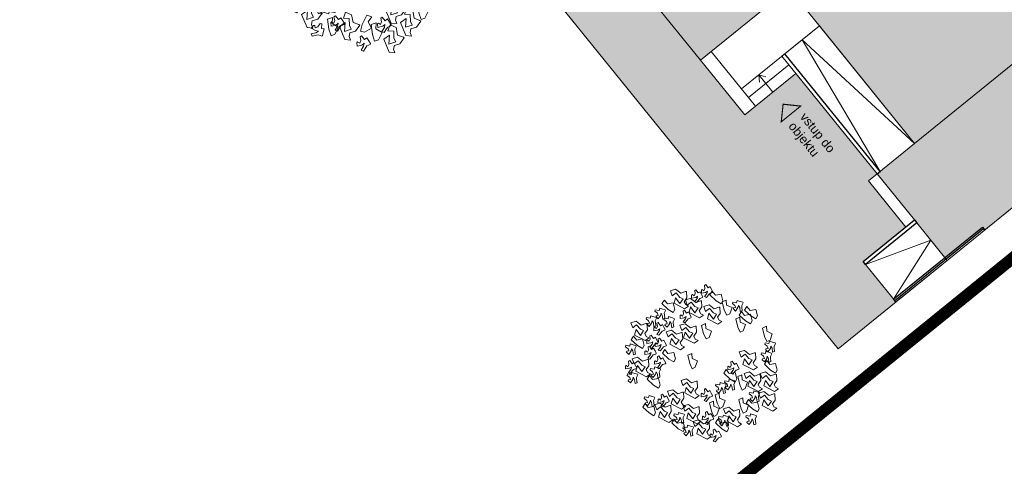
# Model space of a CAD drawing. Header units: millimetres. Extents: x 399756 to 681636, y -205891 to -101508.
# Tile 23 of 33: x 586839 to 613365, y -183903 to -171884. Entities that reach past the tile are written whole.
import ezdxf

# ---------------------------------------------------------------- set-up
doc = ezdxf.new("R2010")
doc.units = ezdxf.units.MM
doc.header["$LTSCALE"] = 10
doc.header["$MEASUREMENT"] = 0
doc.linetypes.add('DASHEDX2', pattern=[38.1, 25.4, -12.7])
for name, color, linetype, lineweight in [('A-znacky', 7, 'Continuous', 9), ('A7_Srafy', 8, 'Continuous', 9), ('A_TENKA', 7, 'Continuous', 5), ('stromy', 7, 'Continuous', 5), ('tenka', 7, 'Continuous', 15), ('ŠRAFY', 8, 'Continuous', 5)]:
    doc.layers.add(name, color=color, linetype=linetype, lineweight=lineweight)
doc.layers.add('A3_Konstrukcie_Hrana', color=7, linetype='Continuous')
doc.layers.add('N_ZELEN', color=7, linetype='Continuous')
doc.styles.add('ARIAL', font='arial.ttf')

# ---------------------------------------------------------------- blocks, each defined once
blk = doc.blocks.new('fdhng')
at = {"layer": 'stromy'}
for p, q in [((522848.8, -980192.5), (522893.4, -980169.5)), ((522893.4, -980169.5), (522908.7, -980189.7)), ((523066.2, -980142.8), (523050.1, -980150.2)), ((523050.1, -980150.2), (523063.9, -980169.9)), ((523070.8, -980145.3), (523066.2, -980142.8)), ((523068.5, -980157.6), (523070.8, -980145.3)), ((523082.3, -980157.6), (523068.5, -980157.6)), ((523098.4, -980147.7), (523082.3, -980157.6)), ((523093.8, -980172.4), (523105.3, -980152.6)), ((523105.3, -980152.6), (523098.4, -980147.7)), ((523111.1, -980160.1), (523102.4, -980168.8)), ((523102.4, -980168.8), (523113.6, -980186.9)), ((523123.9, -980179.8), (523111.1, -980160.1)), ((523136.7, -980150.8), (523132.5, -980174.5)), ((523153.3, -980157), (523136.7, -980150.8)), ((523144.5, -980169), (523154.8, -980162)), ((523154.2, -980178.8), (523144.5, -980169)), ((523154.8, -980162), (523153.3, -980157)), ((522822.7, -980213.7), (522848.8, -980192.5)), ((522835.9, -980228.9), (522822.7, -980213.7)), ((522880.8, -980198.6), (522874.9, -980232.9)), ((522908.7, -980189.7), (522880.8, -980198.6)), ((522906.2, -980190.8), (522890.1, -980198.2)), ((522890.1, -980198.2), (522903.9, -980217.9)), ((522910.8, -980193.3), (522906.2, -980190.8)), ((522908.5, -980205.6), (522910.8, -980193.3)), ((522922.3, -980205.6), (522908.5, -980205.6)), ((522938.4, -980195.7), (522922.3, -980205.6)), ((522933.8, -980220.4), (522945.3, -980200.6)), ((522945.3, -980200.6), (522938.4, -980195.7)), ((523038.6, -980174.8), (523038.6, -980187.1)), ((523061.6, -980179.8), (523038.6, -980174.8)), ((523038.6, -980187.1), (523059.3, -980192.1)), ((523052.7, -980250.9), (523103.3, -980204.1)), ((523059.3, -980192.1), (523068.5, -980194.5)), ((523075.4, -980177.3), (523061.6, -980179.8)), ((523063.9, -980169.9), (523075.4, -980177.3)), ((523068.5, -980194.5), (523080, -980206.9)), ((523080, -980206.9), (523084.6, -980206.9)), ((523084.6, -980206.9), (523093.8, -980194.5)), ((523105.3, -980179.8), (523093.8, -980172.4)), ((523093.8, -980194.5), (523105.3, -980179.8)), ((523103.3, -980204.1), (523130.9, -980223.8)), ((523113.6, -980186.9), (523118.3, -980195.2)), ((523118.3, -980195.2), (523117.7, -980212)), ((523117.7, -980212), (523121, -980215.3)), ((523121, -980215.3), (523136.2, -980213)), ((523135.4, -980187.9), (523123.9, -980179.8)), ((523132.5, -980174.5), (523135.4, -980187.9)), ((523136.2, -980213), (523154.8, -980210.7)), ((523156.2, -980236.1), (523147, -980209)), ((523147, -980209), (523179.2, -980209)), ((523151.9, -980197.4), (523174, -980191.5)), ((523154.8, -980210.7), (523151.9, -980197.4)), ((523172.6, -980183.2), (523154.2, -980178.8)), ((523174, -980191.5), (523172.6, -980183.2)), ((523179.2, -980209), (523176.9, -980241)), ((523226.2, -980190.8), (523210.1, -980198.2)), ((523210.1, -980198.2), (523223.9, -980217.9)), ((523230.8, -980193.3), (523226.2, -980190.8)), ((523228.5, -980205.6), (523230.8, -980193.3)), ((523242.3, -980205.6), (523228.5, -980205.6)), ((523258.4, -980195.7), (523242.3, -980205.6)), ((523253.8, -980220.4), (523265.3, -980200.6)), ((523265.3, -980200.6), (523258.4, -980195.7)), ((522756.7, -980282.9), (522807.3, -980236.1)), ((522834.9, -980255.8), (522793.5, -980268.1)), ((522807.3, -980236.1), (522834.9, -980255.8)), ((522874.9, -980232.9), (522835.9, -980228.9)), ((522860.2, -980268.1), (522851, -980241)), ((522851, -980241), (522883.2, -980241)), ((522878.6, -980222.8), (522878.6, -980235.1)), ((522901.6, -980227.8), (522878.6, -980222.8)), ((522878.6, -980235.1), (522899.3, -980240.1)), ((522883.2, -980241), (522880.9, -980273)), ((522888.7, -980262.8), (522884.5, -980286.5)), ((522905.3, -980269), (522888.7, -980262.8)), ((522899.3, -980240.1), (522908.5, -980242.5)), ((522915.4, -980225.3), (522901.6, -980227.8)), ((522903.9, -980217.9), (522915.4, -980225.3)), ((522908.5, -980242.5), (522920, -980254.9)), ((522920, -980254.9), (522924.6, -980254.9)), ((522924.6, -980254.9), (522933.8, -980242.5)), ((522945.3, -980227.8), (522933.8, -980220.4)), ((522933.8, -980242.5), (522945.3, -980227.8)), ((522992.8, -980272.5), (523037.4, -980249.5)), ((523037.4, -980249.5), (523052.7, -980269.7)), ((523059.6, -980278), (523052.7, -980250.9)), ((523091.8, -980263.2), (523073.4, -980265.6)), ((523130.9, -980223.8), (523089.5, -980236.1)), ((523089.5, -980236.1), (523110.2, -980263.2)), ((523107.9, -980285.4), (523091.8, -980263.2)), ((523110.2, -980263.2), (523124, -980248.4)), ((523124, -980248.4), (523156.2, -980236.1)), ((523176.9, -980241), (523144.7, -980260.7)), ((523144.7, -980260.7), (523144.7, -980290.3)), ((523198.6, -980222.8), (523198.6, -980235.1)), ((523221.6, -980227.8), (523198.6, -980222.8)), ((523198.6, -980235.1), (523219.3, -980240.1)), ((523214.7, -980285.7), (523240.8, -980264.5)), ((523219.3, -980240.1), (523228.5, -980242.5)), ((523235.4, -980225.3), (523221.6, -980227.8)), ((523223.9, -980217.9), (523235.4, -980225.3)), ((523228.5, -980242.5), (523240, -980254.9)), ((523240, -980254.9), (523244.6, -980254.9)), ((523240.8, -980264.5), (523285.4, -980241.5)), ((523244.6, -980254.9), (523253.8, -980242.5)), ((523265.3, -980227.8), (523253.8, -980220.4)), ((523253.8, -980242.5), (523265.3, -980227.8)), ((523300.7, -980261.7), (523272.8, -980270.6)), ((523285.4, -980241.5), (523300.7, -980261.7)), ((522704.8, -980320.5), (522749.4, -980297.5)), ((522749.4, -980297.5), (522764.7, -980317.7)), ((522763.6, -980310), (522756.7, -980282.9)), ((522777.4, -980297.6), (522763.6, -980310)), ((522795.8, -980295.2), (522777.4, -980297.6)), ((522793.5, -980268.1), (522814.2, -980295.2)), ((522811.9, -980317.4), (522795.8, -980295.2)), ((522814.2, -980295.2), (522828, -980280.4)), ((522828, -980280.4), (522860.2, -980268.1)), ((522880.9, -980273), (522848.7, -980292.7)), ((522848.7, -980292.7), (522848.7, -980322.3)), ((522863.1, -980272.1), (522854.4, -980280.8)), ((522854.4, -980280.8), (522865.6, -980298.9)), ((522875.9, -980291.8), (522863.1, -980272.1)), ((522865.6, -980298.9), (522870.3, -980307.2)), ((522870.3, -980307.2), (522869.7, -980324)), ((522887.4, -980299.9), (522875.9, -980291.8)), ((522884.5, -980286.5), (522887.4, -980299.9)), ((522896.5, -980281), (522906.8, -980274)), ((522906.2, -980290.8), (522896.5, -980281)), ((522903.9, -980309.4), (522926, -980303.5)), ((522906.8, -980322.7), (522903.9, -980309.4)), ((522906.8, -980274), (522905.3, -980269)), ((522924.6, -980295.2), (522906.2, -980290.8)), ((522926, -980303.5), (522924.6, -980295.2)), ((522966.7, -980293.7), (522992.8, -980272.5)), ((522979.9, -980308.9), (522966.7, -980293.7)), ((523018.9, -980312.9), (522979.9, -980308.9)), ((523024.8, -980278.6), (523018.9, -980312.9)), ((523022.6, -980310.8), (523022.6, -980323.1)), ((523045.6, -980315.8), (523022.6, -980310.8)), ((523052.7, -980269.7), (523024.8, -980278.6)), ((523050.2, -980278.8), (523034.1, -980286.2)), ((523034.1, -980286.2), (523047.9, -980305.9)), ((523059.4, -980313.3), (523045.6, -980315.8)), ((523047.9, -980305.9), (523059.4, -980313.3)), ((523054.8, -980281.3), (523050.2, -980278.8)), ((523052.5, -980293.6), (523054.8, -980281.3)), ((523066.3, -980293.6), (523052.5, -980293.6)), ((523073.4, -980265.6), (523059.6, -980278)), ((523082.4, -980283.7), (523066.3, -980293.6)), ((523077.8, -980308.4), (523089.3, -980288.6)), ((523089.3, -980315.8), (523077.8, -980308.4)), ((523089.3, -980288.6), (523082.4, -980283.7)), ((523142.4, -980295.2), (523107.9, -980285.4)), ((523144.7, -980290.3), (523142.4, -980295.2)), ((523151.1, -980296.1), (523142.4, -980304.8)), ((523142.4, -980304.8), (523153.6, -980322.9)), ((523163.9, -980315.8), (523151.1, -980296.1)), ((523176.7, -980286.8), (523172.5, -980310.5)), ((523172.5, -980310.5), (523175.4, -980323.9)), ((523193.3, -980293), (523176.7, -980286.8)), ((523184.5, -980305), (523194.8, -980298)), ((523194.2, -980314.8), (523184.5, -980305)), ((523194.8, -980298), (523193.3, -980293)), ((523227.9, -980300.9), (523214.7, -980285.7)), ((523266.9, -980304.9), (523227.9, -980300.9)), ((523252.7, -980314.9), (523303.3, -980268.1)), ((523272.8, -980270.6), (523266.9, -980304.9)), ((523330.9, -980287.8), (523289.5, -980300.1)), ((523289.5, -980300.1), (523310.2, -980327.2)), ((523303.3, -980268.1), (523330.9, -980287.8)), ((523310.2, -980327.2), (523324, -980312.4)), ((523324, -980312.4), (523356.2, -980300.1)), ((523376.9, -980305), (523344.7, -980324.7)), ((523356.2, -980300.1), (523347, -980273)), ((523347, -980273), (523379.2, -980273)), ((523379.2, -980273), (523376.9, -980305)), ((522666.2, -980342.8), (522650.1, -980350.2)), ((522650.1, -980350.2), (522663.9, -980369.9)), ((522670.8, -980345.3), (522666.2, -980342.8)), ((522668.5, -980357.6), (522670.8, -980345.3)), ((522682.3, -980357.6), (522668.5, -980357.6)), ((522678.7, -980341.7), (522704.8, -980320.5)), ((522691.9, -980356.9), (522678.7, -980341.7)), ((522698.4, -980347.7), (522682.3, -980357.6)), ((522730.9, -980360.9), (522691.9, -980356.9)), ((522693.8, -980372.4), (522705.3, -980352.6)), ((522705.3, -980352.6), (522698.4, -980347.7)), ((522726.6, -980350.8), (522726.6, -980363.1)), ((522749.6, -980355.8), (522726.6, -980350.8)), ((522736.8, -980326.6), (522730.9, -980360.9)), ((522764.7, -980317.7), (522736.8, -980326.6)), ((522754.2, -980318.8), (522738.1, -980326.2)), ((522738.1, -980326.2), (522751.9, -980345.9)), ((522763.4, -980353.3), (522749.6, -980355.8)), ((522751.9, -980345.9), (522763.4, -980353.3)), ((522758.8, -980321.3), (522754.2, -980318.8)), ((522756.5, -980333.6), (522758.8, -980321.3)), ((522770.3, -980333.6), (522756.5, -980333.6)), ((522786.4, -980323.7), (522770.3, -980333.6)), ((522781.8, -980348.4), (522793.3, -980328.6)), ((522793.3, -980355.8), (522781.8, -980348.4)), ((522781.8, -980370.5), (522793.3, -980355.8)), ((522793.3, -980328.6), (522786.4, -980323.7)), ((522804.7, -980378.9), (522855.3, -980332.1)), ((522846.4, -980327.2), (522811.9, -980317.4)), ((522882.9, -980351.8), (522841.5, -980364.1)), ((522848.7, -980322.3), (522846.4, -980327.2)), ((522855.3, -980332.1), (522882.9, -980351.8)), ((522869.7, -980324), (522873, -980327.3)), ((522873, -980327.3), (522888.2, -980325)), ((522888.2, -980325), (522906.8, -980322.7)), ((522908.2, -980364.1), (522899, -980337)), ((522899, -980337), (522931.2, -980337)), ((522931.2, -980337), (522928.9, -980369)), ((523022.6, -980323.1), (523043.3, -980328.1)), ((523043.3, -980328.1), (523052.5, -980330.5)), ((523052.5, -980330.5), (523064, -980342.9)), ((523064, -980342.9), (523068.6, -980342.9)), ((523068.6, -980342.9), (523077.8, -980330.5)), ((523079.1, -980328.1), (523070.4, -980336.8)), ((523070.4, -980336.8), (523081.6, -980354.9)), ((523077.8, -980330.5), (523089.3, -980315.8)), ((523091.9, -980347.8), (523079.1, -980328.1)), ((523081.6, -980354.9), (523086.3, -980363.2)), ((523103.4, -980355.9), (523091.9, -980347.8)), ((523104.7, -980318.8), (523100.5, -980342.5)), ((523100.5, -980342.5), (523103.4, -980355.9)), ((523121.3, -980325), (523104.7, -980318.8)), ((523112.5, -980337), (523122.8, -980330)), ((523122.2, -980346.8), (523112.5, -980337)), ((523119.9, -980365.4), (523142, -980359.5)), ((523122.8, -980330), (523121.3, -980325)), ((523140.6, -980351.2), (523122.2, -980346.8)), ((523142, -980359.5), (523140.6, -980351.2)), ((523153.6, -980322.9), (523158.3, -980331.2)), ((523158.3, -980331.2), (523157.7, -980348)), ((523157.7, -980348), (523161, -980351.3)), ((523161, -980351.3), (523176.2, -980349)), ((523175.4, -980323.9), (523163.9, -980315.8)), ((523176.2, -980349), (523194.8, -980346.7)), ((523191.9, -980333.4), (523214, -980327.5)), ((523194.8, -980346.7), (523191.9, -980333.4)), ((523212.6, -980319.2), (523194.2, -980314.8)), ((523200.7, -980358.8), (523196.5, -980382.5)), ((523207.1, -980328.1), (523198.4, -980336.8)), ((523198.4, -980336.8), (523209.6, -980354.9)), ((523217.3, -980365), (523200.7, -980358.8)), ((523219.9, -980347.8), (523207.1, -980328.1)), ((523209.6, -980354.9), (523214.3, -980363.2)), ((523214, -980327.5), (523212.6, -980319.2)), ((523231.4, -980355.9), (523219.9, -980347.8)), ((523232.7, -980318.8), (523228.5, -980342.5)), ((523228.5, -980342.5), (523231.4, -980355.9)), ((523249.3, -980325), (523232.7, -980318.8)), ((523240.5, -980337), (523250.8, -980330)), ((523250.2, -980346.8), (523240.5, -980337)), ((523247.9, -980365.4), (523270, -980359.5)), ((523250.8, -980330), (523249.3, -980325)), ((523268.6, -980351.2), (523250.2, -980346.8)), ((523259.6, -980342), (523252.7, -980314.9)), ((523273.4, -980329.6), (523259.6, -980342)), ((523270, -980359.5), (523268.6, -980351.2)), ((523291.8, -980327.2), (523273.4, -980329.6)), ((523307.9, -980349.4), (523291.8, -980327.2)), ((523342.4, -980359.2), (523307.9, -980349.4)), ((523338.2, -980358.8), (523322.1, -980366.2)), ((523342.8, -980361.3), (523338.2, -980358.8)), ((523344.7, -980354.3), (523342.4, -980359.2)), ((523344.7, -980324.7), (523344.7, -980354.3)), ((522638.6, -980374.8), (522638.6, -980387.1)), ((522661.6, -980379.8), (522638.6, -980374.8)), ((522638.6, -980387.1), (522659.3, -980392.1)), ((522659.3, -980392.1), (522668.5, -980394.5)), ((522675.4, -980377.3), (522661.6, -980379.8)), ((522663.9, -980369.9), (522675.4, -980377.3)), ((522668.5, -980394.5), (522680, -980406.9)), ((522680, -980406.9), (522684.6, -980406.9)), ((522684.6, -980406.9), (522693.8, -980394.5)), ((522692.7, -980434.9), (522743.3, -980388.1)), ((522705.3, -980379.8), (522693.8, -980372.4)), ((522693.8, -980394.5), (522705.3, -980379.8)), ((522726.6, -980363.1), (522747.3, -980368.1)), ((522770.9, -980407.8), (522729.5, -980420.1)), ((522743.3, -980388.1), (522770.9, -980407.8)), ((522747.3, -980368.1), (522756.5, -980370.5)), ((522756.5, -980370.5), (522768, -980382.9)), ((522768, -980382.9), (522772.6, -980382.9)), ((522772.6, -980382.9), (522781.8, -980370.5)), ((522796.2, -980420.1), (522787, -980393)), ((522787, -980393), (522819.2, -980393)), ((522811.6, -980406), (522804.7, -980378.9)), ((522825.4, -980393.6), (522811.6, -980406)), ((522819.2, -980393), (522816.9, -980425)), ((522843.8, -980391.2), (522825.4, -980393.6)), ((522841.5, -980364.1), (522862.2, -980391.2)), ((522859.9, -980413.4), (522843.8, -980391.2)), ((522862.2, -980391.2), (522876, -980376.4)), ((522876, -980376.4), (522908.2, -980364.1)), ((522928.9, -980369), (522896.7, -980388.7)), ((522896.7, -980388.7), (522896.7, -980418.3)), ((523078.7, -980429.7), (523104.8, -980408.5)), ((523086.3, -980363.2), (523085.7, -980380)), ((523085.7, -980380), (523089, -980383.3)), ((523089, -980383.3), (523104.2, -980381)), ((523104.2, -980381), (523122.8, -980378.7)), ((523104.8, -980408.5), (523149.4, -980385.5)), ((523122.8, -980378.7), (523119.9, -980365.4)), ((523164.7, -980405.7), (523136.8, -980414.6)), ((523149.4, -980385.5), (523164.7, -980405.7)), ((523175.1, -980368.1), (523166.4, -980376.8)), ((523166.4, -980376.8), (523177.6, -980394.9)), ((523187.9, -980387.8), (523175.1, -980368.1)), ((523177.6, -980394.9), (523182.3, -980403.2)), ((523182.3, -980403.2), (523181.7, -980420)), ((523199.4, -980395.9), (523187.9, -980387.8)), ((523196.5, -980382.5), (523199.4, -980395.9)), ((523208.5, -980377), (523218.8, -980370)), ((523218.2, -980386.8), (523208.5, -980377)), ((523214.3, -980363.2), (523213.7, -980380)), ((523213.7, -980380), (523217, -980383.3)), ((523215.9, -980405.4), (523238, -980399.5)), ((523218.8, -980418.7), (523215.9, -980405.4)), ((523217, -980383.3), (523232.2, -980381)), ((523218.8, -980370), (523217.3, -980365)), ((523236.6, -980391.2), (523218.2, -980386.8)), ((523232.2, -980381), (523250.8, -980378.7)), ((523238, -980399.5), (523236.6, -980391.2)), ((523250.8, -980378.7), (523247.9, -980365.4)), ((523263.1, -980392.1), (523254.4, -980400.8)), ((523254.4, -980400.8), (523265.6, -980418.9)), ((523275.9, -980411.8), (523263.1, -980392.1)), ((523288.7, -980382.8), (523284.5, -980406.5)), ((523284.5, -980406.5), (523287.4, -980419.9)), ((523305.3, -980389), (523288.7, -980382.8)), ((523296.5, -980401), (523306.8, -980394)), ((523306.2, -980410.8), (523296.5, -980401)), ((523306.8, -980394), (523305.3, -980389)), ((523310.6, -980390.8), (523310.6, -980403.1)), ((523333.6, -980395.8), (523310.6, -980390.8)), ((523310.6, -980403.1), (523331.3, -980408.1)), ((523322.1, -980366.2), (523335.9, -980385.9)), ((523331.3, -980408.1), (523340.5, -980410.5)), ((523347.4, -980393.3), (523333.6, -980395.8)), ((523335.9, -980385.9), (523347.4, -980393.3)), ((523340.5, -980373.6), (523342.8, -980361.3)), ((523354.3, -980373.6), (523340.5, -980373.6)), ((523370.4, -980363.7), (523354.3, -980373.6)), ((523365.8, -980388.4), (523377.3, -980368.6)), ((523377.3, -980395.8), (523365.8, -980388.4)), ((523365.8, -980410.5), (523377.3, -980395.8)), ((523377.3, -980368.6), (523370.4, -980363.7)), ((522588.7, -980458.9), (522639.3, -980412.1)), ((522666.9, -980431.8), (522625.5, -980444.1)), ((522625.5, -980444.1), (522646.2, -980471.2)), ((522639.3, -980412.1), (522666.9, -980431.8)), ((522646.2, -980471.2), (522660, -980456.4)), ((522660, -980456.4), (522692.2, -980444.1)), ((522712.9, -980449), (522680.7, -980468.7)), ((522692.2, -980444.1), (522683, -980417)), ((522683, -980417), (522715.2, -980417)), ((522699.6, -980462), (522692.7, -980434.9)), ((522713.4, -980449.6), (522699.6, -980462)), ((522715.2, -980417), (522712.9, -980449)), ((522731.8, -980447.2), (522713.4, -980449.6)), ((522729.5, -980420.1), (522750.2, -980447.2)), ((522747.9, -980469.4), (522731.8, -980447.2)), ((522750.2, -980447.2), (522764, -980432.4)), ((522764, -980432.4), (522796.2, -980420.1)), ((522816.9, -980425), (522784.7, -980444.7)), ((522784.7, -980444.7), (522784.7, -980474.3)), ((522836.7, -980474.9), (522887.3, -980428.1)), ((522894.4, -980423.2), (522859.9, -980413.4)), ((522914.9, -980447.8), (522873.5, -980460.1)), ((522887.3, -980428.1), (522914.9, -980447.8)), ((522896.7, -980418.3), (522894.4, -980423.2)), ((522940.2, -980460.1), (522931, -980433)), ((522931, -980433), (522963.2, -980433)), ((522963.2, -980433), (522960.9, -980465)), ((523091.9, -980444.9), (523078.7, -980429.7)), ((523130.9, -980448.9), (523091.9, -980444.9)), ((523136.8, -980414.6), (523130.9, -980448.9)), ((523132.7, -980490.9), (523183.3, -980444.1)), ((523181.7, -980420), (523185, -980423.3)), ((523183.3, -980444.1), (523210.9, -980463.8)), ((523185, -980423.3), (523200.2, -980421)), ((523200.2, -980421), (523218.8, -980418.7)), ((523236.2, -980476.1), (523227, -980449)), ((523227, -980449), (523259.2, -980449)), ((523259.2, -980449), (523256.9, -980481)), ((523265.6, -980418.9), (523270.3, -980427.2)), ((523270.3, -980427.2), (523269.7, -980444)), ((523269.7, -980444), (523273, -980447.3)), ((523273, -980447.3), (523288.2, -980445)), ((523287.4, -980419.9), (523275.9, -980411.8)), ((523298.2, -980454.8), (523282.1, -980462.2)), ((523288.2, -980445), (523306.8, -980442.7)), ((523302.8, -980457.3), (523298.2, -980454.8)), ((523303.9, -980429.4), (523326, -980423.5)), ((523306.8, -980442.7), (523303.9, -980429.4)), ((523324.6, -980415.2), (523306.2, -980410.8)), ((523326, -980423.5), (523324.6, -980415.2)), ((523334.6, -980454.8), (523334.6, -980467.1)), ((523357.6, -980459.8), (523334.6, -980454.8)), ((523340.5, -980410.5), (523352, -980422.9)), ((523362.2, -980422.8), (523346.1, -980430.2)), ((523346.1, -980430.2), (523359.9, -980449.9)), ((523352, -980422.9), (523356.6, -980422.9)), ((523356.6, -980422.9), (523365.8, -980410.5)), ((523359.9, -980449.9), (523371.4, -980457.3)), ((523366.8, -980425.3), (523362.2, -980422.8)), ((523364.5, -980437.6), (523366.8, -980425.3)), ((523378.3, -980437.6), (523364.5, -980437.6)), ((523394.4, -980427.7), (523378.3, -980437.6)), ((523389.8, -980452.4), (523401.3, -980432.6)), ((523401.3, -980459.8), (523389.8, -980452.4)), ((523401.3, -980432.6), (523394.4, -980427.7)), ((522567.1, -980488.1), (522558.4, -980496.8)), ((522558.4, -980496.8), (522569.6, -980514.9)), ((522579.9, -980507.8), (522567.1, -980488.1)), ((522592.7, -980478.8), (522588.5, -980502.5)), ((522588.5, -980502.5), (522591.4, -980515.9)), ((522595.6, -980486), (522588.7, -980458.9)), ((522609.3, -980485), (522592.7, -980478.8)), ((522609.4, -980473.6), (522595.6, -980486)), ((522600.5, -980497), (522610.8, -980490)), ((522610.2, -980506.8), (522600.5, -980497)), ((522610.8, -980490), (522609.3, -980485)), ((522627.8, -980471.2), (522609.4, -980473.6)), ((522643.9, -980493.4), (522627.8, -980471.2)), ((522678.4, -980503.2), (522643.9, -980493.4)), ((522679.1, -980480.1), (522670.4, -980488.8)), ((522670.4, -980488.8), (522681.6, -980506.9)), ((522680.7, -980498.3), (522678.4, -980503.2)), ((522691.9, -980499.8), (522679.1, -980480.1)), ((522680.7, -980468.7), (522680.7, -980498.3)), ((522703.4, -980507.9), (522691.9, -980499.8)), ((522704.7, -980470.8), (522700.5, -980494.5)), ((522700.5, -980494.5), (522703.4, -980507.9)), ((522721.3, -980477), (522704.7, -980470.8)), ((522712.5, -980489), (522722.8, -980482)), ((522722.2, -980498.8), (522712.5, -980489)), ((522722.8, -980482), (522721.3, -980477)), ((522740.6, -980503.2), (522722.2, -980498.8)), ((522742, -980511.5), (522740.6, -980503.2)), ((522782.4, -980479.2), (522747.9, -980469.4)), ((522784.7, -980474.3), (522782.4, -980479.2)), ((522843.6, -980502), (522836.7, -980474.9)), ((522857.4, -980489.6), (522843.6, -980502)), ((522875.8, -980487.2), (522857.4, -980489.6)), ((522873.5, -980460.1), (522894.2, -980487.2)), ((522891.9, -980509.4), (522875.8, -980487.2)), ((522894.2, -980487.2), (522908, -980472.4)), ((522908, -980472.4), (522940.2, -980460.1)), ((522960.9, -980465), (522928.7, -980484.7)), ((522928.7, -980484.7), (522928.7, -980514.3)), ((523139.6, -980518), (523132.7, -980490.9)), ((523171.8, -980503.2), (523153.4, -980505.6)), ((523210.9, -980463.8), (523169.5, -980476.1)), ((523169.5, -980476.1), (523190.2, -980503.2)), ((523187.9, -980525.4), (523171.8, -980503.2)), ((523190.2, -980503.2), (523204, -980488.4)), ((523204, -980488.4), (523236.2, -980476.1)), ((523256.9, -980481), (523224.7, -980500.7)), ((523224.7, -980500.7), (523224.7, -980530.3)), ((523270.6, -980486.8), (523270.6, -980499.1)), ((523293.6, -980491.8), (523270.6, -980486.8)), ((523270.6, -980499.1), (523291.3, -980504.1)), ((523282.1, -980462.2), (523295.9, -980481.9)), ((523291.3, -980504.1), (523300.5, -980506.5)), ((523307.4, -980489.3), (523293.6, -980491.8)), ((523295.9, -980481.9), (523307.4, -980489.3)), ((523300.5, -980469.6), (523302.8, -980457.3)), ((523314.3, -980469.6), (523300.5, -980469.6)), ((523330.4, -980459.7), (523314.3, -980469.6)), ((523325.8, -980484.4), (523337.3, -980464.6)), ((523337.3, -980491.8), (523325.8, -980484.4)), ((523325.8, -980506.5), (523337.3, -980491.8)), ((523337.3, -980464.6), (523330.4, -980459.7)), ((523334.6, -980467.1), (523355.3, -980472.1)), ((523350.7, -980525.7), (523376.8, -980504.5)), ((523355.3, -980472.1), (523364.5, -980474.5)), ((523371.4, -980457.3), (523357.6, -980459.8)), ((523364.5, -980474.5), (523376, -980486.9)), ((523376, -980486.9), (523380.6, -980486.9)), ((523376.8, -980504.5), (523421.4, -980481.5)), ((523380.6, -980486.9), (523389.8, -980474.5)), ((523389.8, -980474.5), (523401.3, -980459.8)), ((523436.7, -980501.7), (523408.8, -980510.6)), ((523421.4, -980481.5), (523436.7, -980501.7)), ((522569.6, -980514.9), (522574.3, -980523.2)), ((522574.3, -980523.2), (522573.7, -980540)), ((522573.7, -980540), (522577, -980543.3)), ((522577, -980543.3), (522592.2, -980541)), ((522591.4, -980515.9), (522579.9, -980507.8)), ((522592.2, -980541), (522610.8, -980538.7)), ((522607.9, -980525.4), (522630, -980519.5)), ((522610.8, -980538.7), (522607.9, -980525.4)), ((522628.6, -980511.2), (522610.2, -980506.8)), ((522616.8, -980560.5), (522661.4, -980537.5)), ((522630, -980519.5), (522628.6, -980511.2)), ((522661.4, -980537.5), (522676.7, -980557.7)), ((522681.6, -980506.9), (522686.3, -980515.2)), ((522686.3, -980515.2), (522685.7, -980532)), ((522685.7, -980532), (522689, -980535.3)), ((522689, -980535.3), (522704.2, -980533)), ((522700.4, -980541), (522733.8, -980537.8)), ((522702.9, -980561), (522700.4, -980541)), ((522704.2, -980533), (522722.8, -980530.7)), ((522719.9, -980517.4), (522742, -980511.5)), ((522722.8, -980530.7), (522719.9, -980517.4)), ((522733.8, -980537.8), (522783.7, -980543.4)), ((522783.7, -980543.4), (522785.2, -980568.8)), ((522807.1, -980520.1), (522798.4, -980528.8)), ((522798.4, -980528.8), (522809.6, -980546.9)), ((522819.9, -980539.8), (522807.1, -980520.1)), ((522809.6, -980546.9), (522814.3, -980555.2)), ((522831.4, -980547.9), (522819.9, -980539.8)), ((522832.7, -980510.8), (522828.5, -980534.5)), ((522828.5, -980534.5), (522831.4, -980547.9)), ((522849.3, -980517), (522832.7, -980510.8)), ((522840.5, -980529), (522850.8, -980522)), ((522850.2, -980538.8), (522840.5, -980529)), ((522847.9, -980557.4), (522870, -980551.5)), ((522850.8, -980522), (522849.3, -980517)), ((522868.6, -980543.2), (522850.2, -980538.8)), ((522870, -980551.5), (522868.6, -980543.2)), ((522926.4, -980519.2), (522891.9, -980509.4)), ((522928.7, -980514.3), (522926.4, -980519.2)), ((523004.4, -980517), (523037.8, -980513.8)), ((523006.9, -980537), (523004.4, -980517)), ((523037.1, -980561.9), (523006.9, -980537)), ((523061.1, -980536.6), (523037.1, -980561.9)), ((523037.8, -980513.8), (523087.7, -980519.4)), ((523089.2, -980544.8), (523061.1, -980536.6)), ((523087.7, -980519.4), (523089.2, -980544.8)), ((523153.4, -980505.6), (523139.6, -980518)), ((523140.7, -980578.9), (523191.3, -980532.1)), ((523218.9, -980551.8), (523177.5, -980564.1)), ((523222.4, -980535.2), (523187.9, -980525.4)), ((523191.3, -980532.1), (523218.9, -980551.8)), ((523224.7, -980530.3), (523222.4, -980535.2)), ((523244.2, -980564.1), (523235, -980537)), ((523235, -980537), (523267.2, -980537)), ((523267.2, -980537), (523264.9, -980569)), ((523300.5, -980506.5), (523312, -980518.9)), ((523304.7, -980550.8), (523300.5, -980574.5)), ((523321.3, -980557), (523304.7, -980550.8)), ((523312, -980518.9), (523316.6, -980518.9)), ((523316.6, -980518.9), (523325.8, -980506.5)), ((523348.7, -980594.9), (523399.3, -980548.1)), ((523363.9, -980540.9), (523350.7, -980525.7)), ((523402.9, -980544.9), (523363.9, -980540.9)), ((523399.3, -980548.1), (523426.9, -980567.8)), ((523408.8, -980510.6), (523402.9, -980544.9)), ((522590.7, -980581.7), (522616.8, -980560.5)), ((522603.9, -980596.9), (522590.7, -980581.7)), ((522642.9, -980600.9), (522603.9, -980596.9)), ((522622.6, -980590.8), (522622.6, -980603.1)), ((522645.6, -980595.8), (522622.6, -980590.8)), ((522650.2, -980558.8), (522634.1, -980566.2)), ((522634.1, -980566.2), (522647.9, -980585.9)), ((522648.8, -980566.6), (522642.9, -980600.9)), ((522659.4, -980593.3), (522645.6, -980595.8)), ((522647.9, -980585.9), (522659.4, -980593.3)), ((522676.7, -980557.7), (522648.8, -980566.6)), ((522654.8, -980561.3), (522650.2, -980558.8)), ((522652.5, -980573.6), (522654.8, -980561.3)), ((522666.3, -980573.6), (522652.5, -980573.6)), ((522682.4, -980563.7), (522666.3, -980573.6)), ((522677.8, -980588.4), (522689.3, -980568.6)), ((522689.3, -980595.8), (522677.8, -980588.4)), ((522677.8, -980610.5), (522689.3, -980595.8)), ((522689.3, -980568.6), (522682.4, -980563.7)), ((522733.1, -980585.9), (522702.9, -980561)), ((522732.4, -980589), (522765.8, -980585.8)), ((522734.9, -980609), (522732.4, -980589)), ((522757.1, -980560.6), (522733.1, -980585.9)), ((522785.2, -980568.8), (522757.1, -980560.6)), ((522765.8, -980585.8), (522815.7, -980591.4)), ((522814.3, -980555.2), (522813.7, -980572)), ((522813.7, -980572), (522817, -980575.3)), ((522815.7, -980591.4), (522817.2, -980616.8)), ((522817, -980575.3), (522832.2, -980573)), ((522832.2, -980573), (522850.8, -980570.7)), ((522850.8, -980570.7), (522847.9, -980557.4)), ((523147.6, -980606), (523140.7, -980578.9)), ((523161.4, -980593.6), (523147.6, -980606)), ((523179.8, -980591.2), (523161.4, -980593.6)), ((523177.5, -980564.1), (523198.2, -980591.2)), ((523195.9, -980613.4), (523179.8, -980591.2)), ((523198.2, -980591.2), (523212, -980576.4)), ((523212, -980576.4), (523244.2, -980564.1)), ((523264.9, -980569), (523232.7, -980588.7)), ((523232.7, -980588.7), (523232.7, -980618.3)), ((523279.1, -980560.1), (523270.4, -980568.8)), ((523270.4, -980568.8), (523281.6, -980586.9)), ((523291.9, -980579.8), (523279.1, -980560.1)), ((523281.6, -980586.9), (523286.3, -980595.2)), ((523286.3, -980595.2), (523285.7, -980612)), ((523303.4, -980587.9), (523291.9, -980579.8)), ((523300.5, -980574.5), (523303.4, -980587.9)), ((523312.5, -980569), (523322.8, -980562)), ((523322.2, -980578.8), (523312.5, -980569)), ((523319.9, -980597.4), (523342, -980591.5)), ((523322.8, -980610.7), (523319.9, -980597.4)), ((523322.8, -980562), (523321.3, -980557)), ((523340.6, -980583.2), (523322.2, -980578.8)), ((523342, -980591.5), (523340.6, -980583.2)), ((523355.6, -980622), (523348.7, -980594.9)), ((523426.9, -980567.8), (523385.5, -980580.1)), ((523385.5, -980580.1), (523406.2, -980607.2)), ((523406.2, -980607.2), (523420, -980592.4)), ((523420, -980592.4), (523452.2, -980580.1)), ((523472.9, -980585), (523440.7, -980604.7)), ((523452.2, -980580.1), (523443, -980553)), ((523443, -980553), (523475.2, -980553)), ((523475.2, -980553), (523472.9, -980585)), ((522596.7, -980650.9), (522647.3, -980604.1)), ((522622.6, -980603.1), (522643.3, -980608.1)), ((522674.9, -980623.8), (522633.5, -980636.1)), ((522633.5, -980636.1), (522654.2, -980663.2)), ((522643.3, -980608.1), (522652.5, -980610.5)), ((522647.3, -980604.1), (522674.9, -980623.8)), ((522652.5, -980610.5), (522664, -980622.9)), ((522664, -980622.9), (522668.6, -980622.9)), ((522668, -980648.4), (522700.2, -980636.1)), ((522668.6, -980622.9), (522677.8, -980610.5)), ((522720.9, -980641), (522688.7, -980660.7)), ((522700.2, -980636.1), (522691, -980609)), ((522691, -980609), (522723.2, -980609)), ((522723.2, -980609), (522720.9, -980641)), ((522765.1, -980633.9), (522734.9, -980609)), ((522789.1, -980608.6), (522765.1, -980633.9)), ((522817.2, -980616.8), (522789.1, -980608.6)), ((522806.6, -980638.8), (522806.6, -980651.1)), ((522829.6, -980643.8), (522806.6, -980638.8)), ((522834.2, -980606.8), (522818.1, -980614.2)), ((522818.1, -980614.2), (522831.9, -980633.9)), ((522843.4, -980641.3), (522829.6, -980643.8)), ((522831.9, -980633.9), (522843.4, -980641.3)), ((522838.8, -980609.3), (522834.2, -980606.8)), ((522836.5, -980621.6), (522838.8, -980609.3)), ((522850.3, -980621.6), (522836.5, -980621.6)), ((522866.4, -980611.7), (522850.3, -980621.6)), ((522861.8, -980636.4), (522873.3, -980616.6)), ((522873.3, -980643.8), (522861.8, -980636.4)), ((522861.8, -980658.5), (522873.3, -980643.8)), ((522873.3, -980616.6), (522866.4, -980611.7)), ((523230.4, -980623.2), (523195.9, -980613.4)), ((523232.7, -980618.3), (523230.4, -980623.2)), ((523268.7, -980658.9), (523319.3, -980612.1)), ((523285.7, -980612), (523289, -980615.3)), ((523289, -980615.3), (523304.2, -980613)), ((523304.2, -980613), (523322.8, -980610.7)), ((523346.9, -980631.8), (523305.5, -980644.1)), ((523305.5, -980644.1), (523326.2, -980671.2)), ((523319.3, -980612.1), (523346.9, -980631.8)), ((523340, -980656.4), (523372.2, -980644.1)), ((523369.4, -980609.6), (523355.6, -980622)), ((523372.2, -980644.1), (523363, -980617)), ((523363, -980617), (523395.2, -980617)), ((523387.8, -980607.2), (523369.4, -980609.6)), ((523403.9, -980629.4), (523387.8, -980607.2)), ((523395.2, -980617), (523392.9, -980649)), ((523438.4, -980639.2), (523403.9, -980629.4)), ((523440.7, -980634.3), (523438.4, -980639.2)), ((523440.7, -980604.7), (523440.7, -980634.3)), ((522603.6, -980678), (522596.7, -980650.9)), ((522617.4, -980665.6), (522603.6, -980678)), ((522635.8, -980663.2), (522617.4, -980665.6)), ((522651.9, -980685.4), (522635.8, -980663.2)), ((522686.4, -980695.2), (522651.9, -980685.4)), ((522654.2, -980663.2), (522668, -980648.4)), ((522688.7, -980690.3), (522686.4, -980695.2)), ((522688.7, -980660.7), (522688.7, -980690.3)), ((522806.6, -980651.1), (522827.3, -980656.1)), ((522806.6, -980694.8), (522806.6, -980707.1)), ((522829.6, -980699.8), (522806.6, -980694.8)), ((522834.2, -980662.8), (522818.1, -980670.2)), ((522818.1, -980670.2), (522831.9, -980689.9)), ((522827.3, -980656.1), (522836.5, -980658.5)), ((522831.9, -980689.9), (522843.4, -980697.3)), ((522838.8, -980665.3), (522834.2, -980662.8)), ((522836.5, -980658.5), (522848, -980670.9)), ((522836.5, -980677.6), (522838.8, -980665.3)), ((522850.3, -980677.6), (522836.5, -980677.6)), ((522848, -980670.9), (522852.6, -980670.9)), ((522866.4, -980667.7), (522850.3, -980677.6)), ((522852.6, -980670.9), (522861.8, -980658.5)), ((522861.8, -980692.4), (522873.3, -980672.6)), ((522873.3, -980699.8), (522861.8, -980692.4)), ((522873.3, -980672.6), (522866.4, -980667.7)), ((522872.8, -980704.5), (522917.4, -980681.5)), ((522917.4, -980681.5), (522932.7, -980701.7)), ((523140.4, -980653), (523173.8, -980649.8)), ((523142.9, -980673), (523140.4, -980653)), ((523173.1, -980697.9), (523142.9, -980673)), ((523197.1, -980672.6), (523173.1, -980697.9)), ((523173.8, -980649.8), (523223.7, -980655.4)), ((523225.2, -980680.8), (523197.1, -980672.6)), ((523223.7, -980655.4), (523225.2, -980680.8)), ((523275.6, -980686), (523268.7, -980658.9)), ((523289.4, -980673.6), (523275.6, -980686)), ((523307.8, -980671.2), (523289.4, -980673.6)), ((523323.9, -980693.4), (523307.8, -980671.2)), ((523358.4, -980703.2), (523323.9, -980693.4)), ((523326.2, -980671.2), (523340, -980656.4)), ((523367.1, -980664.1), (523358.4, -980672.8)), ((523358.4, -980672.8), (523369.6, -980690.9)), ((523392.9, -980649), (523360.7, -980668.7)), ((523360.7, -980668.7), (523360.7, -980698.3)), ((523379.9, -980683.8), (523367.1, -980664.1)), ((523369.6, -980690.9), (523374.3, -980699.2)), ((523391.4, -980691.9), (523379.9, -980683.8)), ((523392.7, -980654.8), (523388.5, -980678.5)), ((523388.5, -980678.5), (523391.4, -980691.9)), ((523409.3, -980661), (523392.7, -980654.8)), ((523400.5, -980673), (523410.8, -980666)), ((523410.2, -980682.8), (523400.5, -980673)), ((523407.9, -980701.4), (523430, -980695.5)), ((523410.8, -980666), (523409.3, -980661)), ((523428.6, -980687.2), (523410.2, -980682.8)), ((523430, -980695.5), (523428.6, -980687.2)), ((522574.6, -980742.8), (522574.6, -980755.1)), ((522597.6, -980747.8), (522574.6, -980742.8)), ((522602.2, -980710.8), (522586.1, -980718.2)), ((522586.1, -980718.2), (522599.9, -980737.9)), ((522599.9, -980737.9), (522611.4, -980745.3)), ((522606.8, -980713.3), (522602.2, -980710.8)), ((522604.5, -980725.6), (522606.8, -980713.3)), ((522618.3, -980725.6), (522604.5, -980725.6)), ((522634.4, -980715.7), (522618.3, -980725.6)), ((522629.8, -980740.4), (522641.3, -980720.6)), ((522641.3, -980747.8), (522629.8, -980740.4)), ((522641.3, -980720.6), (522634.4, -980715.7)), ((522660.4, -980709), (522693.8, -980705.8)), ((522662.9, -980729), (522660.4, -980709)), ((522693.1, -980753.9), (522662.9, -980729)), ((522717.1, -980728.6), (522693.1, -980753.9)), ((522693.8, -980705.8), (522743.7, -980711.4)), ((522745.2, -980736.8), (522717.1, -980728.6)), ((522743.7, -980711.4), (522745.2, -980736.8)), ((522806.6, -980707.1), (522827.3, -980712.1)), ((522827.3, -980712.1), (522836.5, -980714.5)), ((522843.4, -980697.3), (522829.6, -980699.8)), ((522836.5, -980714.5), (522848, -980726.9)), ((522846.7, -980725.7), (522872.8, -980704.5)), ((522859.9, -980740.9), (522846.7, -980725.7)), ((522848, -980726.9), (522852.6, -980726.9)), ((522852.6, -980726.9), (522861.8, -980714.5)), ((522898.9, -980744.9), (522859.9, -980740.9)), ((522861.8, -980714.5), (522873.3, -980699.8)), ((522903.1, -980720.1), (522894.4, -980728.8)), ((522894.4, -980728.8), (522905.6, -980746.9)), ((522904.8, -980710.6), (522898.9, -980744.9)), ((522915.9, -980739.8), (522903.1, -980720.1)), ((522932.7, -980701.7), (522904.8, -980710.6)), ((522927.4, -980747.9), (522915.9, -980739.8)), ((522928.7, -980710.8), (522924.5, -980734.5)), ((522924.5, -980734.5), (522927.4, -980747.9)), ((522945.3, -980717), (522928.7, -980710.8)), ((522936.5, -980729), (522946.8, -980722)), ((522946.2, -980738.8), (522936.5, -980729)), ((522946.8, -980722), (522945.3, -980717)), ((522964.6, -980743.2), (522946.2, -980738.8)), ((522966, -980751.5), (522964.6, -980743.2)), ((523196.7, -980746.9), (523247.3, -980700.1)), ((523274.9, -980719.8), (523233.5, -980732.1)), ((523233.5, -980732.1), (523254.2, -980759.2)), ((523247.3, -980700.1), (523274.9, -980719.8)), ((523268, -980744.4), (523300.2, -980732.1)), ((523320.9, -980737), (523288.7, -980756.7)), ((523300.2, -980732.1), (523291, -980705)), ((523291, -980705), (523323.2, -980705)), ((523323.2, -980705), (523320.9, -980737)), ((523360.7, -980698.3), (523358.4, -980703.2)), ((523375.1, -980728.1), (523366.4, -980736.8)), ((523366.4, -980736.8), (523377.6, -980754.9)), ((523374.3, -980699.2), (523373.7, -980716)), ((523373.7, -980716), (523377, -980719.3)), ((523387.9, -980747.8), (523375.1, -980728.1)), ((523377, -980719.3), (523392.2, -980717)), ((523392.2, -980717), (523410.8, -980714.7)), ((523400.7, -980718.8), (523396.5, -980742.5)), ((523396.5, -980742.5), (523399.4, -980755.9)), ((523417.3, -980725), (523400.7, -980718.8)), ((523410.8, -980714.7), (523407.9, -980701.4)), ((523408.5, -980737), (523418.8, -980730)), ((523418.2, -980746.8), (523408.5, -980737)), ((523418.8, -980730), (523417.3, -980725)), ((522574.6, -980755.1), (522595.3, -980760.1)), ((522595.3, -980760.1), (522604.5, -980762.5)), ((522611.4, -980745.3), (522597.6, -980747.8)), ((522604.5, -980762.5), (522616, -980774.9)), ((522616, -980774.9), (522620.6, -980774.9)), ((522620.6, -980774.9), (522629.8, -980762.5)), ((522629.8, -980762.5), (522641.3, -980747.8)), ((522638.7, -980789.7), (522664.8, -980768.5)), ((522651.9, -980804.9), (522638.7, -980789.7)), ((522664.8, -980768.5), (522709.4, -980745.5)), ((522696.8, -980774.6), (522690.9, -980808.9)), ((522724.7, -980765.7), (522696.8, -980774.6)), ((522722.2, -980774.8), (522706.1, -980782.2)), ((522706.1, -980782.2), (522719.9, -980801.9)), ((522709.4, -980745.5), (522724.7, -980765.7)), ((522726.8, -980777.3), (522722.2, -980774.8)), ((522724.5, -980789.6), (522726.8, -980777.3)), ((522738.3, -980789.6), (522724.5, -980789.6)), ((522754.4, -980779.7), (522738.3, -980789.6)), ((522748.7, -980834.9), (522799.3, -980788.1)), ((522749.8, -980804.4), (522761.3, -980784.6)), ((522761.3, -980784.6), (522754.4, -980779.7)), ((522788.4, -980749), (522821.8, -980745.8)), ((522790.9, -980769), (522788.4, -980749)), ((522821.1, -980793.9), (522790.9, -980769)), ((522799.3, -980788.1), (522826.9, -980807.8)), ((522845.1, -980768.6), (522821.1, -980793.9)), ((522821.8, -980745.8), (522871.7, -980751.4)), ((522873.2, -980776.8), (522845.1, -980768.6)), ((522871.7, -980751.4), (522873.2, -980776.8)), ((522905.6, -980746.9), (522910.3, -980755.2)), ((522910.3, -980755.2), (522909.7, -980772)), ((522909.7, -980772), (522913, -980775.3)), ((522913, -980775.3), (522928.2, -980773)), ((522928.2, -980773), (522946.8, -980770.7)), ((522943.9, -980757.4), (522966, -980751.5)), ((522946.8, -980770.7), (522943.9, -980757.4)), ((523203.6, -980774), (523196.7, -980746.9)), ((523217.4, -980761.6), (523203.6, -980774)), ((523235.8, -980759.2), (523217.4, -980761.6)), ((523251.9, -980781.4), (523235.8, -980759.2)), ((523286.4, -980791.2), (523251.9, -980781.4)), ((523254.2, -980759.2), (523268, -980744.4)), ((523288.7, -980786.3), (523286.4, -980791.2)), ((523288.7, -980756.7), (523288.7, -980786.3)), ((523302.7, -980805.7), (523328.8, -980784.5)), ((523328.8, -980784.5), (523373.4, -980761.5)), ((523360.8, -980790.6), (523354.9, -980824.9)), ((523388.7, -980781.7), (523360.8, -980790.6)), ((523373.4, -980761.5), (523388.7, -980781.7)), ((523377.6, -980754.9), (523382.3, -980763.2)), ((523382.3, -980763.2), (523381.7, -980780)), ((523381.7, -980780), (523385, -980783.3)), ((523385, -980783.3), (523400.2, -980781)), ((523399.4, -980755.9), (523387.9, -980747.8)), ((523400.2, -980781), (523418.8, -980778.7)), ((523415.9, -980765.4), (523438, -980759.5)), ((523418.8, -980778.7), (523415.9, -980765.4)), ((523436.6, -980751.2), (523418.2, -980746.8)), ((523438, -980759.5), (523436.6, -980751.2)), ((522612.7, -980874.9), (522663.3, -980828.1)), ((522690.9, -980808.9), (522651.9, -980804.9)), ((522663.3, -980828.1), (522690.9, -980847.8)), ((522694.6, -980806.8), (522694.6, -980819.1)), ((522717.6, -980811.8), (522694.6, -980806.8)), ((522694.6, -980819.1), (522715.3, -980824.1)), ((522716.2, -980860.1), (522707, -980833)), ((522707, -980833), (522739.2, -980833)), ((522715.3, -980824.1), (522724.5, -980826.5)), ((522731.4, -980809.3), (522717.6, -980811.8)), ((522719.9, -980801.9), (522731.4, -980809.3)), ((522724.5, -980826.5), (522736, -980838.9)), ((522736, -980838.9), (522740.6, -980838.9)), ((522739.2, -980833), (522736.9, -980865)), ((522740.6, -980838.9), (522749.8, -980826.5)), ((522755.6, -980862), (522748.7, -980834.9)), ((522761.3, -980811.8), (522749.8, -980804.4)), ((522749.8, -980826.5), (522761.3, -980811.8)), ((522826.9, -980807.8), (522785.5, -980820.1)), ((522785.5, -980820.1), (522806.2, -980847.2)), ((522806.2, -980847.2), (522820, -980832.4)), ((522820, -980832.4), (522852.2, -980820.1)), ((522872.9, -980825), (522840.7, -980844.7)), ((522852.2, -980820.1), (522843, -980793)), ((522843, -980793), (522875.2, -980793)), ((522875.2, -980793), (522872.9, -980825)), ((522876.7, -980850.9), (522927.3, -980804.1)), ((522954.9, -980823.8), (522913.5, -980836.1)), ((522913.5, -980836.1), (522934.2, -980863.2)), ((522927.3, -980804.1), (522954.9, -980823.8)), ((522948, -980848.4), (522980.2, -980836.1)), ((522980.2, -980836.1), (522971, -980809)), ((522971, -980809), (523003.2, -980809)), ((523003.2, -980809), (523000.9, -980841)), ((523228.4, -980813), (523261.8, -980809.8)), ((523230.9, -980833), (523228.4, -980813)), ((523261.1, -980857.9), (523230.9, -980833)), ((523285.1, -980832.6), (523261.1, -980857.9)), ((523261.8, -980809.8), (523311.7, -980815.4)), ((523313.2, -980840.8), (523285.1, -980832.6)), ((523315.9, -980820.9), (523302.7, -980805.7)), ((523311.7, -980815.4), (523313.2, -980840.8)), ((523354.9, -980824.9), (523315.9, -980820.9)), ((522619.6, -980902), (522612.7, -980874.9)), ((522651.8, -980887.2), (522633.4, -980889.6)), ((522690.9, -980847.8), (522649.5, -980860.1)), ((522649.5, -980860.1), (522670.2, -980887.2)), ((522667.9, -980909.4), (522651.8, -980887.2)), ((522670.2, -980887.2), (522684, -980872.4)), ((522684, -980872.4), (522716.2, -980860.1)), ((522736.9, -980865), (522704.7, -980884.7)), ((522704.7, -980884.7), (522704.7, -980914.3)), ((522716.7, -980922.9), (522767.3, -980876.1)), ((522769.4, -980849.6), (522755.6, -980862)), ((522767.3, -980876.1), (522794.9, -980895.8)), ((522787.8, -980847.2), (522769.4, -980849.6)), ((522803.9, -980869.4), (522787.8, -980847.2)), ((522838.4, -980879.2), (522803.9, -980869.4)), ((522820.2, -980908.1), (522811, -980881)), ((522811, -980881), (522843.2, -980881)), ((522840.7, -980874.3), (522838.4, -980879.2)), ((522840.7, -980844.7), (522840.7, -980874.3)), ((522843.2, -980881), (522840.9, -980913)), ((522883.6, -980878), (522876.7, -980850.9)), ((522897.4, -980865.6), (522883.6, -980878)), ((522915.8, -980863.2), (522897.4, -980865.6)), ((522931.9, -980885.4), (522915.8, -980863.2)), ((522966.4, -980895.2), (522931.9, -980885.4)), ((522934.2, -980863.2), (522948, -980848.4)), ((523000.9, -980841), (522968.7, -980860.7)), ((522968.7, -980860.7), (522968.7, -980890.3)), ((523108.4, -980853), (523141.8, -980849.8)), ((523110.9, -980873), (523108.4, -980853)), ((523141.1, -980897.9), (523110.9, -980873)), ((523165.1, -980872.6), (523141.1, -980897.9)), ((523141.8, -980849.8), (523191.7, -980855.4)), ((523160.8, -980904.5), (523205.4, -980881.5)), ((523193.2, -980880.8), (523165.1, -980872.6)), ((523191.7, -980855.4), (523193.2, -980880.8)), ((523205.4, -980881.5), (523220.7, -980901.7)), ((523250.2, -980862.8), (523234.1, -980870.2)), ((523234.1, -980870.2), (523247.9, -980889.9)), ((523254.8, -980865.3), (523250.2, -980862.8)), ((523252.5, -980877.6), (523254.8, -980865.3)), ((523266.3, -980877.6), (523252.5, -980877.6)), ((523282.4, -980867.7), (523266.3, -980877.6)), ((523277.8, -980892.4), (523289.3, -980872.6)), ((523289.3, -980872.6), (523282.4, -980867.7)), ((522633.4, -980889.6), (522619.6, -980902)), ((522702.4, -980919.2), (522667.9, -980909.4)), ((522704.7, -980914.3), (522702.4, -980919.2)), ((522723.6, -980950), (522716.7, -980922.9)), ((522755.8, -980935.2), (522737.4, -980937.6)), ((522794.9, -980895.8), (522753.5, -980908.1)), ((522753.5, -980908.1), (522774.2, -980935.2)), ((522771.9, -980957.4), (522755.8, -980935.2)), ((522774.2, -980935.2), (522788, -980920.4)), ((522788, -980920.4), (522820.2, -980908.1)), ((522840.9, -980913), (522808.7, -980932.7)), ((522808.7, -980932.7), (522808.7, -980962.3)), ((522840.8, -980944.5), (522885.4, -980921.5)), ((522885.4, -980921.5), (522900.7, -980941.7)), ((522914.2, -980918.8), (522898.1, -980926.2)), ((522898.1, -980926.2), (522911.9, -980945.9)), ((522918.8, -980921.3), (522914.2, -980918.8)), ((522916.5, -980933.6), (522918.8, -980921.3)), ((522930.3, -980933.6), (522916.5, -980933.6)), ((522946.4, -980923.7), (522930.3, -980933.6)), ((522941.8, -980948.4), (522953.3, -980928.6)), ((522953.3, -980928.6), (522946.4, -980923.7)), ((522968.7, -980890.3), (522966.4, -980895.2)), ((523134.7, -980925.7), (523160.8, -980904.5)), ((523147.9, -980940.9), (523134.7, -980925.7)), ((523176.8, -980944.5), (523221.4, -980921.5)), ((523192.8, -980910.6), (523186.9, -980944.9)), ((523220.7, -980901.7), (523192.8, -980910.6)), ((523221.4, -980921.5), (523236.7, -980941.7)), ((523222.6, -980894.8), (523222.6, -980907.1)), ((523245.6, -980899.8), (523222.6, -980894.8)), ((523222.6, -980907.1), (523243.3, -980912.1)), ((523243.3, -980912.1), (523252.5, -980914.5)), ((523259.4, -980897.3), (523245.6, -980899.8)), ((523247.9, -980889.9), (523259.4, -980897.3)), ((523252.5, -980914.5), (523264, -980926.9)), ((523264, -980926.9), (523268.6, -980926.9)), ((523268.6, -980926.9), (523277.8, -980914.5)), ((523289.3, -980899.8), (523277.8, -980892.4)), ((523277.8, -980914.5), (523289.3, -980899.8)), ((522737.4, -980937.6), (522723.6, -980950)), ((522806.4, -980967.2), (522771.9, -980957.4)), ((522808.7, -980962.3), (522806.4, -980967.2)), ((522814.7, -980965.7), (522840.8, -980944.5)), ((522827.9, -980980.9), (522814.7, -980965.7)), ((522866.9, -980984.9), (522827.9, -980980.9)), ((522872.8, -980950.6), (522866.9, -980984.9)), ((522900.7, -980941.7), (522872.8, -980950.6)), ((522886.6, -980950.8), (522886.6, -980963.1)), ((522909.6, -980955.8), (522886.6, -980950.8)), ((522886.6, -980963.1), (522907.3, -980968.1)), ((522907.3, -980968.1), (522916.5, -980970.5)), ((522923.4, -980953.3), (522909.6, -980955.8)), ((522911.9, -980945.9), (522923.4, -980953.3)), ((522916.5, -980970.5), (522928, -980982.9)), ((522928, -980982.9), (522932.6, -980982.9)), ((522932.6, -980982.9), (522941.8, -980970.5)), ((522953.3, -980955.8), (522941.8, -980948.4)), ((522941.8, -980970.5), (522953.3, -980955.8)), ((522962.2, -980958.8), (522946.1, -980966.2)), ((522946.1, -980966.2), (522959.9, -980985.9)), ((522966.8, -980961.3), (522962.2, -980958.8)), ((522964.5, -980973.6), (522966.8, -980961.3)), ((522978.3, -980973.6), (522964.5, -980973.6)), ((522994.4, -980963.7), (522978.3, -980973.6)), ((522989.8, -980988.4), (523001.3, -980968.6)), ((523001.3, -980968.6), (522994.4, -980963.7)), ((523004.4, -980981), (523037.8, -980977.8)), ((523006.9, -981001), (523004.4, -980981)), ((523037.8, -980977.8), (523087.7, -980983.4)), ((523186.9, -980944.9), (523147.9, -980940.9)), ((523150.7, -980965.7), (523176.8, -980944.5)), ((523163.9, -980980.9), (523150.7, -980965.7)), ((523202.9, -980984.9), (523163.9, -980980.9)), ((523208.8, -980950.6), (523202.9, -980984.9)), ((523236.7, -980941.7), (523208.8, -980950.6)), ((522934.6, -980990.8), (522934.6, -981003.1)), ((522957.6, -980995.8), (522934.6, -980990.8)), ((522934.6, -981003.1), (522955.3, -981008.1)), ((522955.3, -981008.1), (522964.5, -981010.5)), ((522971.4, -980993.3), (522957.6, -980995.8)), ((522959.9, -980985.9), (522971.4, -980993.3)), ((522964.5, -981010.5), (522976, -981022.9)), ((522976, -981022.9), (522980.6, -981022.9)), ((522980.6, -981022.9), (522989.8, -981010.5)), ((523001.3, -980995.8), (522989.8, -980988.4)), ((522989.8, -981010.5), (523001.3, -980995.8)), ((523037.1, -981025.9), (523006.9, -981001)), ((523061.1, -981000.6), (523037.1, -981025.9)), ((523089.2, -981008.8), (523061.1, -981000.6)), ((523087.7, -980983.4), (523089.2, -981008.8))]:
    blk.add_line(p, q, dxfattribs=at)

msp = doc.modelspace()

# ---------------------------------------------------------------- hatches: boundary and pattern name
at = {"layer": 'A-znacky'}
msp.add_hatch(color=256, dxfattribs=at).paths.add_polyline_path([(607880, -174208), (607406, -174158), (607356, -174632)])
at = {"layer": 'A7_Srafy'}
h = msp.add_hatch(dxfattribs=at)
h.set_pattern_fill('CROSS', color=256, scale=50, angle=39)
h.set_pattern_definition([(39, (-93664.88, 44154.58), (46.93462, 446.55307), [158.75, -476.25]), (129, (-93553.24, 44142.85), (-446.55307, 46.93462), [158.75, -476.25])])
h.paths.add_polyline_path([(622547, -153822), (609685, -164237), (610000, -164625), (623250, -153896), (618389, -147892), (618000, -148207)], flags=17)
h.paths.add_polyline_path([(610946, -177274), (611764, -178284), (612774, -177466), (612837, -177544), (610447, -179479), (609566, -178391), (610713, -177463), (609706, -176220), (609939, -176031)], flags=16)
h.paths.add_polyline_path([(635037, -148469), (633910, -149381), (637450, -153753), (609939, -176031), (607752, -173330), (606373, -174447), (589212, -153256), (587655, -154511), (608893, -180738), (631372, -162535), (630428, -161369), (639559, -153974), (630938, -143328), (629772, -144272), (632116, -147166), (633243, -146254)])
at = {"layer": 'ŠRAFY'}
h = msp.add_hatch(dxfattribs=at)
h.set_pattern_fill('DOTS', color=256, scale=150, angle=321)
h.set_pattern_definition([(321, (-93664.88, 44154.58), (242.38586, 110.12942), [0, -238.125])])
h.paths.add_polyline_path([(605177, -172971), (607567, -171035), (610949, -175213), (629095, -160518), (627585, -158653), (635939, -151888), (626846, -140658), (618200, -147659), (623250, -153896), (603006, -170289)])

# ---------------------------------------------------------------- linework, layer by layer
at = {"layer": 'A-znacky', "const_width": 30}
msp.add_lwpolyline([(607880, -174208), (607406, -174158), (607356, -174632)], close=True, dxfattribs=at)
at = {"layer": 'A3_Konstrukcie_Hrana'}
for points in [[(609939, -176031), (610017, -175968), (607452, -172801)], [(609629, -178469), (609566, -178391), (610946, -177274), (611009, -177352), (609629, -178469)], [(610447, -179479), (610384, -179401), (612774, -177466), (612837, -177544)], [(610447, -179479), (610416, -179440), (612806, -177505)]]:
    msp.add_lwpolyline(points, dxfattribs=at)
at = {"layer": 'A_TENKA', "color": 251, "true_color": 0x666666}
msp.add_line((655706, -144378), (585386, -201318), dxfattribs=at)
at = {"layer": 'A_TENKA'}
for p, q in [((587655, -154511), (608893, -180738)), ((631372, -162535), (608893, -180738)), ((606286, -173745), (608385, -172046)), ((606475, -173978), (607563, -173097))]:
    msp.add_line(p, q, dxfattribs=at)
for points in [[(635939, -151888), (626846, -140658), (618200, -147659), (623250, -153896), (603006, -170289), (605177, -172971), (607567, -171035), (610949, -175213), (629095, -160518), (627585, -158653), (627585, -158653), (627585, -158653), (635939, -151888), (626846, -140658)], [(608385, -172046), (610949, -175213), (609939, -176031), (607374, -172864), (608385, -172046)], [(605177, -172971), (606373, -174447), (607752, -173330)], [(607130, -173834), (606753, -173367), (606945, -173422), (606753, -173367), (606767, -173567)], [(610713, -177463), (609706, -176220), (609939, -176031), (610946, -177274), (610713, -177463)]]:
    msp.add_lwpolyline(points, dxfattribs=at)
for points in [[(606664, -174211), (606373, -174447), (605177, -172971), (605468, -172735)], [(610447, -179479), (611827, -178362), (611009, -177352), (609629, -178469)]]:
    msp.add_lwpolyline(points, close=True, dxfattribs=at)
at = {"layer": 'tenka', "linetype": 'DASHEDX2', "ltscale": 10, "const_width": 300}
msp.add_lwpolyline([(563607, -174080), (585408, -201107), (655567, -144297), (658706, -125358), (618855, -129562)], close=True, dxfattribs=at)
at = {"layer": 'ŠRAFY'}
for points in [[(610949, -175213), (607918, -172423), (610017, -175968)], [(610384, -179401), (611386, -177818), (609629, -178469)]]:
    msp.add_lwpolyline(points, dxfattribs=at)

# ---------------------------------------------------------------- block references
at = {"layer": 'N_ZELEN'}
for p, xscale, yscale, zscale, rotation in [((-5504182, -1035495), 5.544, 5.544, 5.544, 70), ((-2825424, -4001188), 4.619999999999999, 4.619999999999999, 4.619999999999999, 110)]:
    msp.add_blockref('fdhng', p, dxfattribs=dict(at, xscale=xscale, yscale=yscale, zscale=zscale, rotation=rotation))

# ---------------------------------------------------------------- texts
at = {"layer": 'A-znacky', "insert": (608033, -174354), "char_height": 240, "width": 1708.72, "attachment_point": 1, "rotation": 309, "style": 'ARIAL'}
msp.add_mtext('vstup do objektu', dxfattribs=at)

doc.saveas('drawing.dxf')
